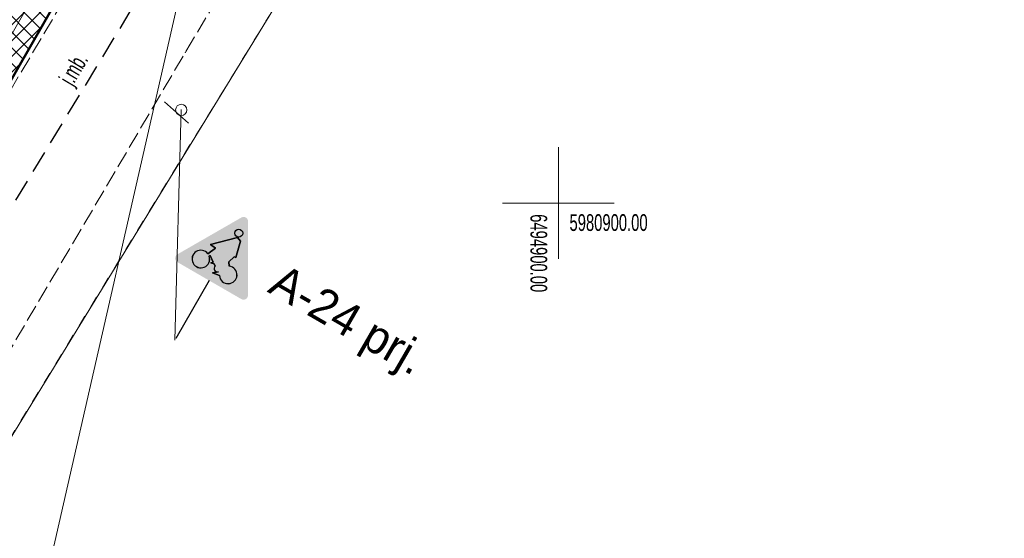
# Model space of a CAD drawing. Extents: x 6456700 to 6518119, y 5963420 to 5980059.
# Tile 96 of 256: x 6512145 to 6512189, y 5964434 to 5964457. Entities that reach past the tile are written whole.
import ezdxf
from ezdxf.enums import TextEntityAlignment as Align

# ---------------------------------------------------------------- set-up
doc = ezdxf.new("R2010")
doc.units = 0
doc.header["$MEASUREMENT"] = 0
for name, pattern in [('L_0_03', [1, 0.5, -0.5]), ('L_0_04', [1.5, 1, -0.5]), ('L_0_52', [1, 0.75, -0.25])]:
    doc.linetypes.add(name, pattern=pattern)
doc.layers.get('0').update_dxf_attribs({"color": 2, "linetype": 'CONTINUOUS', "lineweight": 5})
for name, color, linetype, lineweight in [('18mm Kreska ciągła', 7, 'CONTINUOUS', 18), ('218_kontur_uzytku_gruntowego', 96, 'L_0_03', 18), ('219_dzialka_ewidencyjna', 7, 'CONTINUOUS', 18), ('50mm Kreska ciągła', 7, 'CONTINUOUS', 50), ('9mm Kreska ciągła', 252, 'CONTINUOUS', 9), ('jezdnia', 7, 'CONTINUOUS', 18), ('jezdnia_Atr17', 7, 'CONTINUOUS', 18), ('przewod_elektroenergetyczny_sredniego_napiecia', 7, 'CONTINUOUS', 18), ('siatka_krzyrzy', 7, 'CONTINUOUS', 18), ('Zakres', 7, 'CONTINUOUS', 18)]:
    doc.layers.add(name, color=color, linetype=linetype, lineweight=lineweight)
doc.layers.add('ZNAKI_PIONOWE', color=7, linetype='CONTINUOUS')
doc.styles.get("Standard").update_dxf_attribs({"font": 'txt', "width": 0.75})

# ---------------------------------------------------------------- blocks, each defined once
blk = doc.blocks.new('mdcp_nowa')
at = {"layer": '218_kontur_uzytku_gruntowego', "lineweight": 18, "flags": 128}
blk.add_lwpolyline([(6494868.62, 5980878.3), (6494897.73, 5980925.81)], dxfattribs=at)
at = {"layer": '219_dzialka_ewidencyjna', "color": 3, "linetype": 'Continuous', "lineweight": 18, "flags": 128}
blk.add_lwpolyline([(6494897.73, 5980925.81), (6494868.62, 5980878.3)], dxfattribs=at)
at = {"layer": 'jezdnia', "color": 7, "linetype": 'L_0_52', "lineweight": 18, "flags": 128}
blk.add_lwpolyline([(6494800.98, 5980766.05), (6494800.28, 5980765.21), (6494799.58, 5980764.38), (6494798.86, 5980763.57), (6494798.14, 5980762.76), (6494797.4, 5980761.96), (6494796.65, 5980761.17), (6494795.56, 5980759.97), (6494794.45, 5980758.8), (6494793.3, 5980757.65), (6494792.14, 5980756.53), (6494790.94, 5980755.44), (6494789.72, 5980754.37), (6494788.47, 5980753.34), (6494787.2, 5980752.33), (6494785.91, 5980751.36), (6494784.6, 5980750.41), (6494783.26, 5980749.5), (6494781.9, 5980748.62), (6494780.52, 5980747.77), (6494779.49, 5980747.15), (6494778.44, 5980746.54), (6494777.4, 5980745.94), (6494776.34, 5980745.36), (6494775.28, 5980744.78), (6494774.21, 5980744.23), (6494773.13, 5980743.68), (6494772.05, 5980743.15), (6494770.96, 5980742.63), (6494769.86, 5980742.12), (6494768.76, 5980741.63), (6494767.65, 5980741.15), (6494766.54, 5980740.68), (6494754.8, 5980736.16), (6494735.09, 5980729.04), (6494724.78, 5980724.36), (6494723.57, 5980723.74), (6494722.37, 5980723.09), (6494721.19, 5980722.42), (6494720.02, 5980721.72), (6494718.86, 5980721.01), (6494717.72, 5980720.27), (6494716.59, 5980719.51), (6494715.47, 5980718.73), (6494714.37, 5980717.93), (6494713.29, 5980717.1), (6494712.22, 5980716.26), (6494711.16, 5980715.4), (6494710.13, 5980714.51), (6494709.11, 5980713.61), (6494707.48, 5980712.2), (6494705.88, 5980710.76), (6494704.3, 5980709.3), (6494702.75, 5980707.8), (6494701.22, 5980706.28), (6494699.72, 5980704.74), (6494698.24, 5980703.17), (6494696.79, 5980701.57), (6494695.37, 5980699.95), (6494693.98, 5980698.31), (6494692.61, 5980696.64), (6494691.28, 5980694.95), (6494689.97, 5980693.24), (6494678.42, 5980678.9), (6494663.6, 5980660.49), (6494656.62, 5980651.14), (6494655.4, 5980649.55), (6494654.2, 5980647.93), (6494653.04, 5980646.3), (6494651.91, 5980644.64), (6494650.81, 5980642.95), (6494649.75, 5980641.25), (6494648.71, 5980639.53), (6494647.72, 5980637.79), (6494646.75, 5980636.02), (6494645.82, 5980634.24), (6494644.93, 5980632.44), (6494644.07, 5980630.63), (6494643.25, 5980628.8), (6494642.46, 5980626.95), (6494642.09, 5980625.98), (6494641.74, 5980625), (6494641.4, 5980624.01), (6494641.09, 5980623.02), (6494640.79, 5980622.02), (6494640.5, 5980621.01), (6494640.24, 5980620.01), (6494639.99, 5980618.99), (6494639.76, 5980617.98), (6494639.55, 5980616.96), (6494639.36, 5980615.93), (6494639.19, 5980614.9), (6494639.03, 5980613.87), (6494638.89, 5980612.84), (6494638.61, 5980611.3), (6494638.37, 5980609.75), (6494638.16, 5980608.19), (6494638, 5980606.63), (6494637.87, 5980605.07), (6494637.78, 5980603.5), (6494637.73, 5980601.93), (6494637.72, 5980600.36), (6494637.727, 5980600.016), (6494630.507, 5980602.343), (6494630.51, 5980602.97), (6494630.54, 5980604.31), (6494630.59, 5980605.65), (6494630.67, 5980606.99), (6494630.77, 5980608.32), (6494630.9, 5980609.66), (6494631.05, 5980610.99), (6494631.23, 5980612.32), (6494631.43, 5980613.64), (6494631.66, 5980614.96), (6494631.91, 5980616.28), (6494632.19, 5980617.59), (6494632.49, 5980618.9), (6494632.82, 5980620.2), (6494633.17, 5980621.49), (6494633.52, 5980622.8), (6494633.9, 5980624.09), (6494634.3, 5980625.39), (6494634.72, 5980626.67), (6494635.16, 5980627.95), (6494635.63, 5980629.21), (6494636.12, 5980630.47), (6494636.63, 5980631.72), (6494637.17, 5980632.96), (6494637.73, 5980634.19), (6494638.31, 5980635.41), (6494638.91, 5980636.62), (6494639.53, 5980637.82), (6494640.18, 5980639.01), (6494651.91, 5980654.89), (6494659.39, 5980664.48), (6494673.45, 5980682.25), (6494686.07, 5980698.81), (6494697.34, 5980711.93), (6494704.77, 5980718.76), (6494705.95, 5980719.62), (6494707.13, 5980720.47), (6494708.32, 5980721.31), (6494709.52, 5980722.13), (6494710.73, 5980722.95), (6494711.95, 5980723.75), (6494713.17, 5980724.54), (6494714.41, 5980725.31), (6494715.65, 5980726.08), (6494716.89, 5980726.83), (6494718.15, 5980727.57), (6494719.41, 5980728.3), (6494720.68, 5980729.01), (6494721.96, 5980729.71), (6494733.02, 5980734.84), (6494752.65, 5980741.77), (6494764.04, 5980746.21), (6494765.1, 5980746.65), (6494766.15, 5980747.09), (6494767.2, 5980747.55), (6494768.24, 5980748.02), (6494769.28, 5980748.5), (6494770.32, 5980748.99), (6494771.34, 5980749.49), (6494772.37, 5980750.01), (6494773.38, 5980750.53), (6494774.39, 5980751.07), (6494775.4, 5980751.61), (6494776.4, 5980752.17), (6494777.39, 5980752.74), (6494778.56, 5980753.48), (6494779.71, 5980754.25), (6494780.85, 5980755.04), (6494781.97, 5980755.85), (6494783.08, 5980756.68), (6494784.17, 5980757.53), (6494785.24, 5980758.41), (6494786.3, 5980759.3), (6494787.34, 5980760.22), (6494788.36, 5980761.15), (6494789.36, 5980762.11), (6494790.34, 5980763.08), (6494791.31, 5980764.08), (6494792.25, 5980765.09), (6494796.57, 5980770.19), (6494801.12, 5980776.47), (6494807.76, 5980786.96), (6494824.2, 5980815.58), (6494837.02, 5980838.19), (6494852.07, 5980864.69), (6494865.45, 5980888.16), (6494878.03, 5980909.37), (6494879.23, 5980911.4), (6494880.45, 5980913.41), (6494881.7, 5980915.41), (6494882.97, 5980917.4), (6494884.25, 5980919.37), (6494885.56, 5980921.33), (6494886.89, 5980923.28), (6494888.25, 5980925.21), (6494889.62, 5980927.12), (6494891.01, 5980929.02), (6494892.43, 5980930.91), (6494893.86, 5980932.78), (6494895.32, 5980934.63), (6494896.79, 5980936.47), (6494904.42, 5980944.79), (6494917.35, 5980957.18), (6494930.46, 5980968.66), (6494934.059, 5980971.777), (6494933.221, 5980963.181), (6494926.63, 5980957.35), (6494921.6, 5980952.87), (6494901.47, 5980932.34), (6494900.03, 5980930.62), (6494898.61, 5980928.88), (6494897.21, 5980927.13), (6494895.83, 5980925.35), (6494894.48, 5980923.57), (6494893.14, 5980921.76), (6494891.83, 5980919.94), (6494890.54, 5980918.1), (6494889.28, 5980916.25), (6494888.04, 5980914.38), (6494886.82, 5980912.49), (6494885.62, 5980910.59), (6494884.45, 5980908.68), (6494883.3, 5980906.75), (6494870.77, 5980885.48), (6494856.93, 5980861.45), (6494842.16, 5980835.5), (6494829.15, 5980812.43), (6494813, 5980783.94), (6494806.11, 5980773.06), (6494805.51, 5980772.15), (6494804.9, 5980771.26), (6494804.27, 5980770.37), (6494803.64, 5980769.49), (6494802.99, 5980768.61), (6494802.33, 5980767.75), (6494801.66, 5980766.89)], close=True, dxfattribs=at)
at = {"layer": 'jezdnia'}
blk.add_point((6494883.3, 5980906.75), dxfattribs=at)
at = {"layer": 'przewod_elektroenergetyczny_sredniego_napiecia', "color": 1, "linetype": 'Continuous', "lineweight": 18, "flags": 128}
blk.add_lwpolyline([(6494889.17, 5980936.24), (6494871.24, 5980857.59)], dxfattribs=at)
at = {"layer": 'siatka_krzyrzy', "linetype": 'Continuous', "lineweight": 18, "flags": 128}
for points in [[(6494900, 5980897.5), (6494900, 5980902.5)], [(6494897.5, 5980900), (6494902.5, 5980900)]]:
    blk.add_lwpolyline(points, dxfattribs=at)
at = {"layer": 'Zakres', "linetype": 'L_0_04', "lineweight": 25, "flags": 128}
blk.add_lwpolyline([(6495113.77, 5985050.22), (6495121.12, 5984877.07), (6495125.76, 5984757.87), (6495129.89, 5984649.81), (6495141.08, 5984611.3), (6495145.77, 5984544.53), (6495147.36, 5984487.27), (6495157.22, 5984392.07), (6495162.95, 5984387.45), (6495180.24, 5984384.16), (6495229.5, 5984386.61), (6495251.65, 5984373.41), (6495258.77, 5984357.12), (6495255.44, 5984330.44), (6495250.77, 5984304.39), (6495252.21, 5984282.78), (6495255.46, 5984256.45), (6495254.94, 5984238.25), (6495266.4, 5984211), (6495277.24, 5984182.33), (6495294.2, 5984133.19), (6495300.94, 5984095.37), (6495313.24, 5984037.69), (6495317.44, 5983978.18), (6495300.35, 5983922.18), (6495282.35, 5983883.38), (6495266.21, 5983862.23), (6495242.03, 5983839.67), (6495211.11, 5983816.86), (6495158.26, 5983772.66), (6495130.6, 5983651.16), (6495116.31, 5983543.43), (6495129.51, 5983346.73), (6495134.58, 5983264.71), (6495139.64, 5983186.97), (6495193.25, 5983077.94), (6495199.2, 5983041.97), (6495206.23, 5983026), (6495208.96, 5983004.88), (6495202.27, 5982979.48), (6495202.42, 5982950.13), (6495209.35, 5982897.38), (6495215.97, 5982850.34), (6495228.6, 5982809.97), (6495226.85, 5982778.82), (6495225.04, 5982750.56), (6495220.26, 5982723.37), (6495226.54, 5982679.97), (6495206.06, 5982669.48), (6495192.68, 5982657.71), (6495184.57, 5982648.65), (6495174.78, 5982624.58), (6495164.23, 5982604.61), (6495150.7, 5982588.3), (6495137.69, 5982582.43), (6495118.26, 5982573.75), (6495100.35, 5982558.42), (6495090.36, 5982544.99), (6495075.87, 5982519.06), (6495060.83, 5982499.68), (6495049.41, 5982485.49), (6495035.07, 5982459.7), (6495006.7, 5982406.64), (6494980.89, 5982351.84), (6494944.35, 5982293.29), (6494925.72, 5982250.11), (6494905.2, 5982190.37), (6494898.43, 5982153.5), (6494879.51, 5982063.89), (6494864.14, 5981992.66), (6494816.93, 5981768.61), (6494777.79, 5981577.7), (6494739.84, 5981394.72), (6494718.65, 5981297.89), (6494716.45, 5981237.31), (6494738.62, 5981208.21), (6494776.48, 5981173.06), (6494817.16, 5981137.44), (6494847.63, 5981109.8), (6494877.39, 5981077.08), (6494912.75, 5981030.55), (6494916.06, 5981014.71), (6494903.86, 5980957.01), (6494916.13, 5980953.51), (6494892.32, 5980927.59), (6494850.7, 5980858.8), (6494806.81, 5980779.89), (6494785.1, 5980753.49), (6494715.22, 5980723.29), (6494679.96, 5980686.78), (6494651.35, 5980651.29), (6494549.14, 5980683.24), (6494511.84, 5980659.66), (6494443.61, 5980630.33), (6494428.78, 5980598.6), (6494431.58, 5980579.46), (6494420.56, 5980549.76), (6494416.45, 5980528.2), (6494403.86, 5980507.16), (6494388.89, 5980482.96), (6494365.32, 5980407.99), (6494335.67, 5980315.15), (6494332.29, 5980297.41), (6494335.1, 5980278.18), (6494347.25, 5980254.84), (6494336.79, 5980250.09), (6494300.04, 5980271.34), (6494320.8, 5980301.43), (6494336.81, 5980349.17), (6494344.85, 5980380.92), (6494360.85, 5980437.13), (6494374.18, 5980476.38), (6494386.14, 5980498.84), (6494403.02, 5980528.52), (6494411.33, 5980563.19), (6494420.84, 5980586.25), (6494420.25, 5980601.11), (6494434.95, 5980635.94), (6494446.75, 5980644.99), (6494465.77, 5980647.27), (6494513.02, 5980669.46), (6494507.85, 5980679.68), (6494547.89, 5980705.83), (6494570.06, 5980691.34), (6494636.17, 5980669.05), (6494706.14, 5980756.86), (6494742.78, 5980772.58), (6494798.53, 5980814.27), (6494826.12, 5980867.97), (6494849.57, 5980908.6), (6494845.35, 5980942.01), (6494853.94, 5980970.83), (6494891.08, 5980960.54), (6494890.11, 5980965.73), (6494903.94, 5981025.69), (6494869.98, 5981070.3), (6494770.97, 5981160.58), (6494728.18, 5981200.64), (6494706.13, 5981229.56), (6494707.94, 5981299.75), (6494728.84, 5981398.1), (6494767.06, 5981580.19), (6494806.17, 5981770.55), (6494854.36, 5981994.76), (6494869.73, 5982065.97), (6494888.61, 5982155.44), (6494891.67, 5982173.95), (6494895.82, 5982197.45), (6494916.38, 5982253.72), (6494935.47, 5982297.95), (6494954.97, 5982331.67), (6494972.09, 5982356.64), (6494997.76, 5982411.14), (6495026.29, 5982464.48), (6495041.09, 5982491.09), (6495052.99, 5982505.88), (6495067.51, 5982524.6), (6495081.94, 5982550.43), (6495092.99, 5982565.28), (6495112.86, 5982582.29), (6495133.59, 5982591.55), (6495144.48, 5982596.46), (6495155.87, 5982610.19), (6495165.7, 5982628.8), (6495175.96, 5982654.03), (6495185.62, 5982664.83), (6495200.4, 5982677.82), (6495212.49, 5982688.04), (6495209.64, 5982723.43), (6495215.22, 5982750.57), (6495216.87, 5982779.54), (6495218.31, 5982809.31), (6495206.86, 5982847.92), (6495199.44, 5982894.74), (6495192.11, 5982948.71), (6495190.16, 5982979.24), (6495183.47, 5983075.16), (6495129.79, 5983184.34), (6495124.6, 5983264.07), (6495119.53, 5983346.09), (6495106.27, 5983543.75), (6495120.74, 5983652.9), (6495148.75, 5983779.42), (6495204.15, 5983826.04), (6495273.41, 5983889.36), (6495288.53, 5983927.42), (6495300.83, 5983964.69), (6495303.91, 5983980.14), (6495301.32, 5984039.55), (6495291.1, 5984093.63), (6495284.5, 5984130.67), (6495267.84, 5984178.93), (6495257.12, 5984207.3), (6495244.96, 5984236.19), (6495244.79, 5984255.42), (6495242.25, 5984281.97), (6495240.71, 5984304.95), (6495245.55, 5984331.94), (6495248.51, 5984355.64), (6495243.77, 5984366.47), (6495226.98, 5984376.47), (6495179.54, 5984374.12), (6495158.61, 5984378.09), (6495147.7, 5984386.91), (6495137.38, 5984486.61), (6495135.78, 5984544.04), (6495131.18, 5984609.54), (6495119.95, 5984648.2), (6495115.76, 5984757.49), (6495111.12, 5984876.67), (6495103.73, 5985050.93), (6495109.36, 5985081.73), (6495120.41, 5985085.88)], close=True, dxfattribs=at)
at = {"layer": 'jezdnia_Atr17', "color": 7, "lineweight": 15, "width": 0.66}
blk.add_text('j.mb.', height=0.75, rotation=59.3, dxfattribs=at).set_placement((6494877.605, 5980905.583), align=Align.TOP_LEFT)
at = {"layer": 'siatka_krzyrzy', "lineweight": 15, "width": 0.66}
blk.add_text('6494900.00', height=0.75, rotation=270, dxfattribs=at).set_placement((6494899.5, 5980899.5), align=Align.TOP_LEFT)
blk.add_text('5980900.00', height=0.75, dxfattribs=at).set_placement((6494900.5, 5980899.5), align=Align.TOP_LEFT)

msp = doc.modelspace()

# ---------------------------------------------------------------- block references
at = {"linetype": 'ByBlock'}
msp.add_blockref('mdcp_nowa', (17268.786, -16450.998), dxfattribs=at)

# ---------------------------------------------------------------- next in the draw order: hatches: boundary and pattern name
at = {"layer": '9mm Kreska ciągła'}
h = msp.add_hatch(dxfattribs=at)
h.set_pattern_fill('ANSI37', color=256, scale=4)
h.set_pattern_definition([(45, (6511919.29713, 5964205.80313), (-0.3535534, 0.3535534), []), (135, (6511919.29713, 5964205.80313), (-0.3535534, -0.3535534), [])])
edge = h.paths.add_edge_path()
edge.add_arc((6512161.116, 5964484.823), 3, 319.1973, 391.4314, ccw=False)
edge.add_arc((6512302.768, 5964368.68), 180.179, 140.67516, 150.2278)
edge.add_line((6512146.371, 5964458.149), (6512072.706, 5964329.641))
edge.add_arc((6511998.482, 5964375.659), 87.332, 292.18388, 328.20144, ccw=False)
edge.add_line((6512031.457, 5964294.792), (6512001.751, 5964283.857))
edge.add_arc((6512036.294, 5964190.013), 100, 110.20793, 142.70539)
edge.add_line((6511956.741, 5964250.604), (6511951.132, 5964243.24))
edge.add_line((6511951.132, 5964243.24), (6511943.519, 5964233.244))
edge.add_line((6511943.519, 5964233.244), (6511923.471, 5964207.866))
edge.add_arc((6511919.53, 5964210.598), 4.795, 267.2117, 325.2662, ccw=False)
edge.add_line((6511919.297, 5964205.809), (6511941.938, 5964234.47))
edge.add_line((6511941.938, 5964234.47), (6511949.542, 5964244.453))
edge.add_line((6511949.542, 5964244.453), (6511955.15, 5964251.816))
edge.add_arc((6512036.294, 5964190.013), 102, 470.20793, 502.70539, ccw=False)
edge.add_line((6512001.06, 5964285.734), (6512030.734, 5964296.657))
edge.add_arc((6511998.482, 5964375.659), 85.332, -67.79309, -31.82159)
edge.add_line((6512070.989, 5964330.666), (6512144.636, 5964459.143))
edge.add_arc((6512306.004, 5964366.643), 186, 499.92494, 510.17738, ccw=False)
at = {"layer": 'ZNAKI_PIONOWE', "linetype": 'Continuous'}
h = msp.add_hatch(color=12, dxfattribs=at)
edge = h.paths.add_edge_path()
edge.add_line((6512151.73, 5964446.356), (6512154.592, 5964444.7))
edge.add_arc((6512154.693, 5964444.873), 0.2, 239.9396, 359.9396)
edge.add_line((6512154.893, 5964444.873), (6512154.896, 5964448.18))
edge.add_arc((6512154.696, 5964448.18), 0.2, -0.0604, 119.9396)
edge.add_line((6512154.596, 5964448.353), (6512151.73, 5964446.703))
edge.add_arc((6512151.83, 5964446.529), 0.2, 119.9396, 239.9396)
edge = h.paths.add_edge_path(flags=16)
edge.add_line((6512151.78, 5964446.443), (6512154.642, 5964444.786))
edge.add_arc((6512154.693, 5964444.873), 0.1, 239.9396, 359.9396)
edge.add_line((6512154.793, 5964444.873), (6512154.796, 5964448.18))
edge.add_arc((6512154.696, 5964448.18), 0.1, -0.0604, 119.9396)
edge.add_line((6512154.646, 5964448.267), (6512151.78, 5964446.616))
edge.add_arc((6512151.83, 5964446.529), 0.1, 119.9396, 239.9396)
at = {"layer": 'ZNAKI_PIONOWE'}
msp.add_hatch(color=40, dxfattribs=at).paths.add_polyline_path([(6512151.78, 5964446.616, 0.57735), (6512151.78, 5964446.443), (6512154.642, 5964444.786, 0.577347), (6512154.793, 5964444.873), (6512154.796, 5964448.18, 0.57735), (6512154.646, 5964448.267)])
at = {"layer": 'ZNAKI_PIONOWE', "linetype": 'Continuous'}
h = msp.add_hatch(color=256, dxfattribs=at)
edge = h.paths.add_edge_path()
edge.add_arc((6512154.478, 5964447.652), 0.176, 0, 360)
edge = h.paths.add_edge_path()
edge.add_line((6512154.419, 5964447.455), (6512153.207, 5964447.147))
edge.add_line((6512153.207, 5964447.147), (6512153.43, 5964446.979))
edge.add_line((6512153.43, 5964446.979), (6512153.095, 5964446.734))
edge.add_arc((6512152.782, 5964446.494), 0.395, 37.5954, 378.1426)
edge.add_line((6512153.157, 5964446.616), (6512153.197, 5964446.652))
edge.add_line((6512153.197, 5964446.652), (6512153.336, 5964446.359))
edge.add_line((6512153.336, 5964446.359), (6512153.233, 5964446.318))
edge.add_line((6512153.233, 5964446.318), (6512153.373, 5964446.279))
edge.add_line((6512153.373, 5964446.279), (6512153.421, 5964446.178))
edge.add_arc((6512153.527, 5964446.072), 0.151, 134.7706, 286.5019)
edge.add_line((6512153.57, 5964445.927), (6512153.303, 5964445.873))
edge.add_line((6512153.303, 5964445.873), (6512153.612, 5964445.752))
edge.add_arc((6512154.006, 5964445.785), 0.395, 184.8258, 442.8146)
edge.add_line((6512154.055, 5964446.177), (6512154.032, 5964446.369))
edge.add_line((6512154.032, 5964446.369), (6512154.266, 5964446.599))
edge.add_line((6512154.266, 5964446.599), (6512154.348, 5964446.561))
edge.add_line((6512154.348, 5964446.561), (6512154.556, 5964447.293))
edge.add_line((6512154.556, 5964447.293), (6512154.419, 5964447.455))
h.paths.add_polyline_path([(6512153.637, 5964446.926), (6512153.424, 5964446.772), (6512153.531, 5964446.708), (6512153.548, 5964446.817), (6512154.098, 5964446.843), (6512154.159, 5964447.187), (6512153.449, 5964447.073)], flags=16)
h.paths.add_polyline_path([(6512153.673, 5964446.632), (6512153.605, 5964446.215), (6512153.548, 5964446.231), (6512153.561, 5964446.203), (6512153.68, 5964446.155), (6512153.767, 5964446.406), (6512153.995, 5964446.624)], flags=16)
h.paths.add_polyline_path([(6512153.451, 5964446.436), (6512153.473, 5964446.579), (6512153.351, 5964446.647)], flags=16)
edge = h.paths.add_edge_path(flags=16)
edge.add_line((6512153.034, 5964446.551), (6512152.97, 5964446.493))
edge.add_line((6512152.97, 5964446.493), (6512152.802, 5964446.435))
edge.add_line((6512152.802, 5964446.435), (6512152.769, 5964446.532))
edge.add_line((6512152.769, 5964446.532), (6512152.917, 5964446.583))
edge.add_line((6512152.917, 5964446.583), (6512152.988, 5964446.648))
edge.add_arc((6512152.782, 5964446.494), 0.258, 36.8817, 372.8389)
h.paths.add_polyline_path([(6512153.949, 5964446.298), (6512153.859, 5964446.109), (6512153.964, 5964446.162)], flags=16)
edge = h.paths.add_edge_path(flags=16)
edge.add_line((6512154.037, 5964446.041), (6512154.054, 5964445.894))
edge.add_arc((6512153.983, 5964445.81), 0.11, -169.7311, 49.8817, ccw=False)
edge.add_line((6512153.875, 5964445.79), (6512153.758, 5964445.858))
edge.add_arc((6512154.006, 5964445.785), 0.258, 163.7093, 443.0606)
edge = h.paths.add_edge_path(flags=16)
edge.add_line((6512153.948, 5964445.917), (6512153.934, 5964446.033))
edge.add_arc((6512154.006, 5964445.785), 0.258, 106.0257, 140.7456)
edge.add_line((6512153.806, 5964445.949), (6512153.906, 5964445.891))
edge.add_line((6512153.906, 5964445.891), (6512153.948, 5964445.917))
edge = h.paths.add_edge_path(flags=17)
edge.add_line((6512153.207, 5964447.147), (6512154.419, 5964447.455))

# ---------------------------------------------------------------- next in the draw order: linework, layer by layer
at = {"layer": '18mm Kreska ciągła', "color": 4, "ltscale": 0.1}
msp.add_lwpolyline([(6512164.077, 5964485.309, 0.043996), (6512145.503, 5964458.646), (6512071.847, 5964330.153, -0.158361), (6512031.096, 5964295.724), (6512001.406, 5964284.796, 0.142755), (6511955.945, 5964251.21), (6511950.337, 5964243.847), (6511942.729, 5964233.857), (6511920.677, 5964205.942)], format="xyb", dxfattribs=at)
at = {"layer": '18mm Kreska ciągła'}
for points in [[(6512152.236, 5964452.587), (6512151.161, 5964453.54)], [(6512151.902, 5964453.197), (6512151.623, 5964442.855)]]:
    msp.add_lwpolyline(points, dxfattribs=at)
msp.add_circle((6512151.905, 5964453.176), 0.252, dxfattribs=at)
at = {"layer": '50mm Kreska ciągła', "color": 5, "ltscale": 0.1}
msp.add_lwpolyline([(6512163.387, 5964482.863, 0.041705), (6512146.371, 5964458.149), (6512072.706, 5964329.641, -0.158463), (6512031.457, 5964294.792), (6512001.751, 5964283.857, 0.142755), (6511956.741, 5964250.604), (6511951.132, 5964243.24), (6511943.519, 5964233.244), (6511923.101, 5964207.397)], format="xyb", dxfattribs=at)
at = {"layer": 'ZNAKI_PIONOWE', "linetype": 'Continuous'}
for p, q in [((6512153.207, 5964447.147), (6512154.419, 5964447.455)), ((6512153.43, 5964446.979), (6512153.207, 5964447.147)), ((6512154.556, 5964447.293), (6512154.348, 5964446.561)), ((6512154.419, 5964447.455), (6512154.556, 5964447.293)), ((6512153.095, 5964446.734), (6512153.43, 5964446.979)), ((6512153.197, 5964446.652), (6512153.157, 5964446.616)), ((6512153.336, 5964446.359), (6512153.197, 5964446.652)), ((6512153.233, 5964446.318), (6512153.336, 5964446.359)), ((6512153.373, 5964446.279), (6512153.233, 5964446.318)), ((6512153.421, 5964446.178), (6512153.373, 5964446.279)), ((6512154.266, 5964446.599), (6512154.032, 5964446.369)), ((6512154.032, 5964446.369), (6512154.055, 5964446.177)), ((6512154.348, 5964446.561), (6512154.266, 5964446.599)), ((6512153.303, 5964445.873), (6512153.57, 5964445.927)), ((6512153.612, 5964445.752), (6512153.303, 5964445.873))]:
    msp.add_line(p, q, dxfattribs=at)
at = {"layer": 'ZNAKI_PIONOWE'}
msp.add_line((6512153.161, 5964445.528), (6512151.658, 5964442.932), dxfattribs=at)
at = {"layer": 'ZNAKI_PIONOWE', "linetype": 'Continuous', "flags": 128}
msp.add_lwpolyline([(6512154.419, 5964447.455), (6512153.207, 5964447.147), (6512153.43, 5964446.979), (6512153.095, 5964446.734, 11.753181), (6512153.157, 5964446.616), (6512153.197, 5964446.652), (6512153.336, 5964446.359), (6512153.233, 5964446.318), (6512153.373, 5964446.279), (6512153.421, 5964446.178, 0.779399), (6512153.57, 5964445.927), (6512153.303, 5964445.873), (6512153.612, 5964445.752, 2.09628), (6512154.055, 5964446.177), (6512154.032, 5964446.369), (6512154.266, 5964446.599), (6512154.348, 5964446.561), (6512154.556, 5964447.293), (6512154.419, 5964447.455)], format="xyb", dxfattribs=at)
at = {"layer": 'ZNAKI_PIONOWE', "linetype": 'Continuous'}
msp.add_circle((6512154.478, 5964447.652), 0.176, dxfattribs=at)
for centre, radius, start, end in [((6512152.782, 5964446.494), 0.395, 37.5954, 18.1426), ((6512153.527, 5964446.072), 0.151, 134.7706, 286.5019), ((6512154.006, 5964445.785), 0.395, 184.8258, 82.8146)]:
    msp.add_arc(centre, radius, start, end, dxfattribs=at)

# ---------------------------------------------------------------- next in the draw order: texts
msp.add_text('A-24 prj.', height=1.5, rotation=329.9396, dxfattribs=at).set_placement((6512155.718, 5964445.042))

doc.saveas('drawing.dxf')
